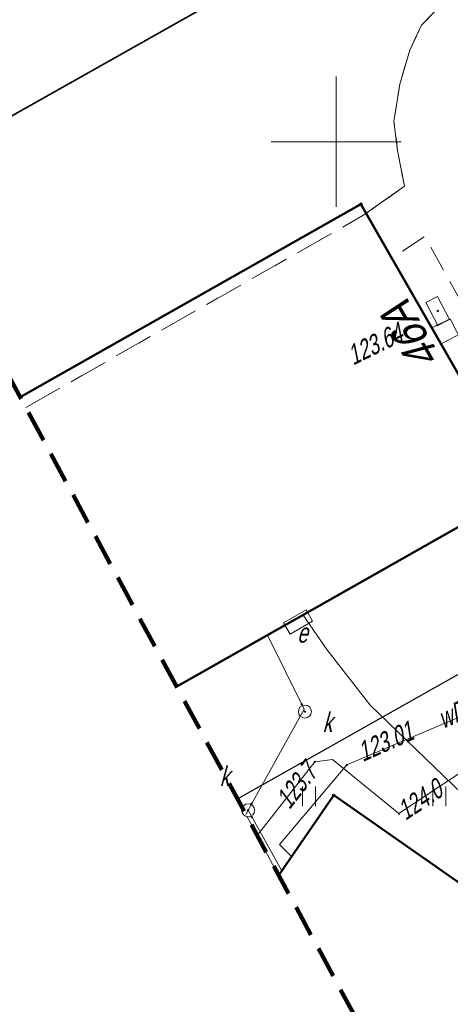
# Model space of a CAD drawing. Extents: x 7463256 to 7464485, y 5957341 to 5958260.
# Tile 58 of 256: x 7463638 to 7463654, y 5957417 to 5957455. Entities that reach past the tile are written whole.
import ezdxf
from ezdxf.enums import TextEntityAlignment as Align

# ---------------------------------------------------------------- set-up
doc = ezdxf.new("R2010")
doc.units = 0
doc.header["$MEASUREMENT"] = 0
for name, pattern in [('1.5_0.5', [2, 1.5, -0.5]), ('218-500', [1, 0.5, -0.5]), ('4', [1.8, 1.2, -0.6]), ('mz1.0_0.5', [1.5, 1, -0.5])]:
    doc.linetypes.add(name, pattern=pattern)
doc.layers.get('0').update_dxf_attribs({"color": 2, "linetype": 'CONTINUOUS', "lineweight": 5})
for name, color, linetype in [('217-Granica konturu klasyfikcyjnego', 7, 'CONTINUOUS'), ('218-Granica użytku', 7, 'CONTINUOUS'), ('238-Punkt adresowy budynku', 7, 'CONTINUOUS'), ('312-Budynek (powierzchnia)', 7, 'CONTINUOUS'), ('chodnik (powierzchnia)', 7, 'CONTINUOUS'), ('jezdnia (powierzchnia)', 7, 'CONTINUOUS'), ('krawężnik (linia)', 7, 'CONTINUOUS'), ('Obszar opracowania', 7, 'CONTINUOUS'), ('ogrodzenie trwałe (linia)', 7, 'CONTINUOUS'), ('przewód elektroenergetyczny (linia)', 7, 'CONTINUOUS'), ('przewód gazowy (linia)', 7, 'CONTINUOUS'), ('przewód kanalizacyjny (linia)', 7, 'CONTINUOUS'), ('przewód telekomunikacyjny (linia)', 7, 'CONTINUOUS'), ('przewód wodociągowy (linia)', 7, 'CONTINUOUS'), ('przewód wodociągowy (linia)-Atr1', 7, 'CONTINUOUS'), ('Punkt budynku', 7, 'CONTINUOUS'), ('punkt o określonej wysokości (sieć gazowa)', 7, 'CONTINUOUS'), ('punkt o określonej wysokości (sieć gazowa)-Atr2', 7, 'CONTINUOUS'), ('punkt o określonej wysokości (sieć kanalizacyjna)', 7, 'CONTINUOUS'), ('punkt o określonej wysokości (sieć telekomunikacyjna)', 7, 'CONTINUOUS'), ('punkt o określonej wysokości (sieć telekomunikacyjna)-Atr2', 7, 'CONTINUOUS'), ('punkt o określonej wysokości (sieć wodociągowa)', 7, 'CONTINUOUS'), ('punkt o określonej wysokości (sieć wodociągowa)-Atr2', 7, 'CONTINUOUS'), ('studzienka okrągła - przewód kanalizacyjny (punkt)', 7, 'CONTINUOUS'), ('studzienka okrągła - przewód kanalizacyjny (punkt)-Atr17', 7, 'CONTINUOUS'), ('studzienka prostokątna - przewód telekomunikacyjny (punkt)', 7, 'CONTINUOUS'), ('szafa kablowa (punkt)', 7, 'CONTINUOUS'), ('szafa kablowa (punkt)-Atr17', 7, 'CONTINUOUS'), ('trawnik (powierzchnia)', 7, 'CONTINUOUS'), ('trawnik (powierzchnia) - symbol', 7, 'CONTINUOUS'), ('Wstawianie ramki sekcyjnej z opisem', 7, 'CONTINUOUS')]:
    doc.layers.add(name, color=color, linetype=linetype)
doc.styles.get("Standard").update_dxf_attribs({"font": 'txt', "width": 0.75})
doc.linetypes.add('902-500', pattern='A,3.75,0,[1,ksztalty.shx,S=0.5,R=0,X=0,Y=0],3.75', length=7.5)

# ---------------------------------------------------------------- blocks, each defined once
blk = doc.blocks.new('PW01')
at = {"linetype": 'Continuous', "lineweight": 13}
h = blk.add_hatch(color=0, dxfattribs=at)
edge = h.paths.add_edge_path()
edge.add_arc((0, 0), 0.045, 0, 360)
blk = doc.blocks.new('US15')
at = {"color": 0, "linetype": 'Continuous', "lineweight": 13}
blk.add_circle((0, 0), 0.25, dxfattribs=at)
blk = doc.blocks.new('US17')
at = {"color": 0, "linetype": 'Continuous', "lineweight": 13}
for p, q in [((-0.5, -0.25), (-0.5, 0.25)), ((-0.5, 0.25), (0.5, 0.25)), ((0.5, -0.25), (0.5, 0.25)), ((-0.5, -0.25), (0.5, -0.25))]:
    blk.add_line(p, q, dxfattribs=at)
blk = doc.blocks.new('US15B')
at = {"color": 0, "linetype": 'Continuous', "lineweight": 0}
blk.add_lwpolyline([(-0.5, -0.25), (0.5, -0.25), (0.5, 0.25), (-0.5, 0.25)], close=True, dxfattribs=at)
blk = doc.blocks.new('TU04')
at = {"color": 0, "linetype": 'Continuous', "lineweight": 13}
for p, q in [((0, 0), (0, 0.75)), ((0.5, 0), (0.5, 0.75))]:
    blk.add_line(p, q, dxfattribs=at)
blk = doc.blocks.new('PUNKTBUD')
at = {"color": 0}
blk.add_circle((0, 0), 0.045, dxfattribs=at)

msp = doc.modelspace()

# ---------------------------------------------------------------- linework, layer by layer
at = {"layer": '217-Granica konturu klasyfikcyjnego', "color": 3, "linetype": '1.5_0.5', "lineweight": 18, "flags": 128}
for points in [[(7463653.27, 5957454.47), (7463653.81, 5957455.03)], [(7463652.83, 5957453.51), (7463653.27, 5957454.47)], [(7463652.44, 5957452.21), (7463652.83, 5957453.51)], [(7463652.22, 5957450.77), (7463652.44, 5957452.21)], [(7463652.36, 5957449.66), (7463652.22, 5957450.77)], [(7463652.62, 5957448.29), (7463652.36, 5957449.66)], [(7463651.02, 5957447.16), (7463652.62, 5957448.29)], [(7463638.088, 5957439.789), (7463651.02, 5957447.16)]]:
    msp.add_lwpolyline(points, dxfattribs=at)
at = {"layer": '218-Granica użytku', "color": 3, "linetype": '218-500', "lineweight": 18, "flags": 128}
for points in [[(7463653.27, 5957454.47), (7463653.81, 5957455.03)], [(7463652.83, 5957453.51), (7463653.27, 5957454.47)], [(7463652.44, 5957452.21), (7463652.83, 5957453.51)], [(7463652.22, 5957450.77), (7463652.44, 5957452.21)], [(7463652.36, 5957449.66), (7463652.22, 5957450.77)], [(7463652.62, 5957448.29), (7463652.36, 5957449.66)], [(7463651.02, 5957447.16), (7463652.62, 5957448.29)], [(7463638.088, 5957439.789), (7463651.02, 5957447.16)]]:
    msp.add_lwpolyline(points, dxfattribs=at)
at = {"layer": '312-Budynek (powierzchnia)', "color": 7, "linetype": 'Continuous', "lineweight": 50, "flags": 128}
for points in [[(7463637.875, 5957440.183), (7463650.95, 5957447.6)], [(7463650.95, 5957447.6), (7463657.23, 5957436.64)], [(7463657.23, 5957436.64), (7463643.882, 5957429.068)], [(7463647.794, 5957421.828), (7463649.91, 5957424.9)], [(7463649.91, 5957424.9), (7463661.237, 5957416.978)]]:
    msp.add_lwpolyline(points, dxfattribs=at)
at = {"layer": 'chodnik (powierzchnia)', "color": 7, "linetype": 'mz1.0_0.5', "lineweight": 18, "flags": 128}
msp.add_lwpolyline([(7463662.48, 5957439.95), (7463657.23, 5957436.64), (7463655.4, 5957439.83), (7463656.64, 5957440.53), (7463653.4, 5957446.36), (7463652.14, 5957445.52), (7463651.15, 5957447.25), (7463652.62, 5957448.29), (7463652.36, 5957449.66), (7463652.22, 5957450.77), (7463652.44, 5957452.21), (7463652.83, 5957453.51), (7463653.27, 5957454.47), (7463653.81, 5957455.03), (7463654.79, 5957455.79), (7463657.46, 5957457.34), (7463658.82, 5957458.18), (7463659.65, 5957458.95), (7463660.04, 5957459.71), (7463670.21, 5957464.71), (7463670.16, 5957464.34), (7463670.11, 5957463.87), (7463670.07, 5957463.4), (7463670.03, 5957462.94), (7463670, 5957462.47), (7463669.97, 5957462), (7463669.93, 5957461.54), (7463669.9, 5957461.08), (7463669.87, 5957460.62), (7463669.84, 5957460.15), (7463669.81, 5957459.69), (7463669.78, 5957459.23), (7463669.76, 5957458.77), (7463669.74, 5957458.3), (7463669.72, 5957457.84), (7463669.71, 5957457.38), (7463669.7, 5957456.92), (7463669.69, 5957456.45), (7463669.68, 5957455.99), (7463662.46, 5957453.99), (7463659.98, 5957454.14), (7463658.62, 5957453.71), (7463657.95, 5957452.81), (7463657.65, 5957451.61), (7463657.93, 5957449.86)], close=True, dxfattribs=at)
at = {"layer": 'jezdnia (powierzchnia)', "color": 7, "linetype": '1.5_0.5', "lineweight": 18, "flags": 128}
for points in [[(7463633.324, 5957448.605), (7463634.84, 5957449.47), (7463646.34, 5957455.96), (7463647.18, 5957456.32), (7463654.79, 5957455.79), (7463653.81, 5957455.03), (7463653.27, 5957454.47), (7463652.83, 5957453.51), (7463652.44, 5957452.21), (7463652.22, 5957450.77), (7463652.36, 5957449.66), (7463652.62, 5957448.29), (7463651.15, 5957447.25), (7463650.95, 5957447.6), (7463637.875, 5957440.183)], [(7463643.875, 5957429.081), (7463657.23, 5957436.64), (7463662.48, 5957439.95)], [(7463662.48, 5957439.95), (7463664.59, 5957435.13), (7463646.209, 5957424.761)]]:
    msp.add_lwpolyline(points, dxfattribs=at)
at = {"layer": 'krawężnik (linia)', "color": 7, "linetype": 'Continuous', "lineweight": 25, "flags": 128}
msp.add_lwpolyline([(7463646.209, 5957424.761), (7463664.59, 5957435.13), (7463662.48, 5957439.95), (7463657.93, 5957449.86), (7463657.65, 5957451.61)], dxfattribs=at)
at = {"layer": 'Obszar opracowania', "color": 132, "linetype": '4', "lineweight": 200, "flags": 128}
msp.add_lwpolyline([(7463648.63, 5957598.42), (7463381.17, 5957559), (7463352.31, 5957567.45), (7463255.88, 5957568.85), (7463280.41, 5957340.9), (7463468.95, 5957378.08), (7463536.66, 5957509.53), (7463626.95, 5957460.4), (7463653.5, 5957411.27), (7463734.5, 5957471.02), (7463879.22, 5957698.07), (7464314.97, 5957939.96), (7464470.72, 5957945.23), (7464483.34, 5958244.06), (7464262.86, 5958260.06), (7464240.11, 5958013.73), (7463789.91, 5957739.13), (7463712.41, 5957593.35)], close=True, dxfattribs=at)
at = {"layer": 'ogrodzenie trwałe (linia)', "color": 7, "linetype": '902-500', "lineweight": 35, "flags": 128}
msp.add_lwpolyline([(7463649.75, 5957476.64), (7463651.28, 5957473.04), (7463655.45, 5957462.9), (7463654.28, 5957460.07), (7463649.24, 5957457.24), (7463647.18, 5957456.32), (7463646.34, 5957455.96), (7463634.84, 5957449.47), (7463633.324, 5957448.605)], dxfattribs=at)
at = {"layer": 'przewód elektroenergetyczny (linia)', "color": 1, "linetype": 'Continuous', "lineweight": 18, "flags": 128}
for points in [[(7463660.97, 5957445.85), (7463654.03, 5957442.23)], [(7463662.892, 5957418.198), (7463662.74, 5957418.31), (7463658.03, 5957421.89), (7463655.54, 5957424.27), (7463651.3, 5957428.36), (7463649.64, 5957430.5), (7463648.74, 5957431.82)]]:
    msp.add_lwpolyline(points, dxfattribs=at)
at = {"layer": 'przewód gazowy (linia)', "color": 40, "linetype": 'Continuous', "lineweight": 18, "flags": 128}
msp.add_lwpolyline([(7463646.968, 5957423.357), (7463649.18, 5957426.18), (7463649.86, 5957426.27), (7463652.41, 5957424.19), (7463661.05, 5957429.95), (7463664, 5957431.91), (7463665.82, 5957433.13), (7463666.06, 5957433.26), (7463668.4, 5957434.65), (7463670.45, 5957435.61), (7463679.38, 5957441.15), (7463681.77, 5957442.64), (7463683.91, 5957443.28), (7463694.62, 5957446.48), (7463695.04, 5957446.48), (7463695.75, 5957446.42)], dxfattribs=at)
at = {"layer": 'przewód kanalizacyjny (linia)', "color": 34, "linetype": 'Continuous', "lineweight": 18, "flags": 128}
for points in [[(7463647.37, 5957431.04), (7463648.77, 5957428.2)], [(7463648.77, 5957428.2), (7463646.62, 5957424.32)], [(7463646.533, 5957424.162), (7463646.62, 5957424.32)], [(7463647.91, 5957422), (7463646.62, 5957424.32)]]:
    msp.add_lwpolyline(points, dxfattribs=at)
at = {"layer": 'przewód telekomunikacyjny (linia)', "color": 30, "linetype": 'Continuous', "lineweight": 18, "flags": 128}
msp.add_lwpolyline([(7463664.048, 5957419.051), (7463660.84, 5957427.8), (7463657.39, 5957437.3), (7463654.38, 5957443.19), (7463653.67, 5957442.85)], dxfattribs=at)
at = {"layer": 'przewód wodociągowy (linia)', "color": 5, "linetype": 'Continuous', "lineweight": 18, "flags": 128}
msp.add_lwpolyline([(7463657.52, 5957429.09), (7463650.41, 5957426.06), (7463647.82, 5957423.01), (7463648.29, 5957422.55)], dxfattribs=at)
at = {"layer": 'trawnik (powierzchnia)', "color": 7, "linetype": 'mz1.0_0.5', "lineweight": 18, "flags": 128}
msp.add_lwpolyline([(7463659.69, 5957451.87), (7463663.17, 5957442.93), (7463664.58, 5957438.95), (7463665.7, 5957436.4), (7463667.17, 5957431.89), (7463669.41, 5957425.51), (7463671.04, 5957424.21), (7463661.24, 5957416.98), (7463649.91, 5957424.9), (7463647.79, 5957421.83), (7463646.21, 5957424.76), (7463664.59, 5957435.13), (7463662.48, 5957439.95), (7463657.93, 5957449.86), (7463657.65, 5957451.61), (7463657.95, 5957452.81), (7463658.62, 5957453.71)], close=True, dxfattribs=at)
at = {"layer": 'Wstawianie ramki sekcyjnej z opisem', "color": 7, "linetype": 'Continuous', "lineweight": 13, "flags": 128}
for points in [[(7463650, 5957447.5), (7463650, 5957452.5)], [(7463647.5, 5957450), (7463652.5, 5957450)]]:
    msp.add_lwpolyline(points, dxfattribs=at)

# ---------------------------------------------------------------- block references
at = {"layer": 'Punkt budynku', "color": 5, "linetype": 'Continuous', "lineweight": 18}
for p in [(7463650.95, 5957447.6), (7463649.91, 5957424.9)]:
    msp.add_blockref('PUNKTBUD', p, dxfattribs=at)
at = {"layer": 'punkt o określonej wysokości (sieć gazowa)', "color": 40, "linetype": 'Continuous', "lineweight": 13}
for p in [(7463649.18, 5957426.18), (7463652.41, 5957424.19)]:
    msp.add_blockref('PW01', p, dxfattribs=at)
at = {"layer": 'punkt o określonej wysokości (sieć kanalizacyjna)', "color": 34, "linetype": 'Continuous', "lineweight": 13}
for p in [(7463648.68, 5957428.39), (7463648.8, 5957428.11), (7463646.62, 5957424.32), (7463646.76, 5957424.58), (7463646.76, 5957424.06)]:
    msp.add_blockref('PW01', p, dxfattribs=at)
at = {"layer": 'punkt o określonej wysokości (sieć telekomunikacyjna)', "color": 30, "linetype": 'Continuous', "lineweight": 13, "rotation": 297.34}
msp.add_blockref('PW01', (7463653.9, 5957443.5), dxfattribs=at)
at = {"layer": 'punkt o określonej wysokości (sieć telekomunikacyjna)', "color": 30, "linetype": 'Continuous', "lineweight": 13}
msp.add_blockref('PW01', (7463653.88, 5957442.95), dxfattribs=at)
at = {"layer": 'punkt o określonej wysokości (sieć wodociągowa)', "color": 5, "linetype": 'Continuous', "lineweight": 13}
msp.add_blockref('PW01', (7463650.41, 5957426.06), dxfattribs=at)
at = {"layer": 'studzienka okrągła - przewód kanalizacyjny (punkt)', "color": 34, "linetype": 'Continuous', "lineweight": 18}
for p in [(7463648.8, 5957428.11), (7463646.62, 5957424.32)]:
    msp.add_blockref('US15', p, dxfattribs=at)
at = {"layer": 'studzienka prostokątna - przewód telekomunikacyjny (punkt)', "color": 30, "linetype": 'Continuous', "lineweight": 18, "rotation": 297.34}
msp.add_blockref('US15B', (7463653.9, 5957443.5), dxfattribs=at)
at = {"layer": 'szafa kablowa (punkt)', "color": 7, "linetype": 'Continuous', "lineweight": 18, "rotation": 29.632}
msp.add_blockref('US17', (7463648.54, 5957431.55), dxfattribs=at)
at = {"layer": 'trawnik (powierzchnia) - symbol', "color": 7, "linetype": 'Continuous', "lineweight": 18}
for p in [(7463648.71, 5957424.48), (7463653.71, 5957424.48)]:
    msp.add_blockref('TU04', p, dxfattribs=at)

# ---------------------------------------------------------------- texts
at = {"layer": '238-Punkt adresowy budynku', "color": 7, "linetype": 'Continuous', "lineweight": 25, "oblique": 15, "width": 0.9}
msp.add_text('46A', height=1.25, rotation=119.811, dxfattribs=at).set_placement((7463654.06, 5957441.67))
at = {"layer": 'przewód wodociągowy (linia)-Atr1', "color": 5, "oblique": 15, "width": 0.72}
msp.add_text('wD32', height=0.75, rotation=23.96, dxfattribs=at).set_placement((7463654.1, 5957427.44))
at = {"layer": 'punkt o określonej wysokości (sieć gazowa)-Atr2', "color": 40, "oblique": 15, "width": 0.72}
for s, rotation, p in [('123.7', 51.929, (7463647.91, 5957424.55)), ('124.0', 33.69, (7463652.45, 5957424.22))]:
    msp.add_text(s, height=0.75, rotation=rotation, dxfattribs=at).set_placement(p, align=Align.MIDDLE_LEFT)
at = {"layer": 'punkt o określonej wysokości (sieć telekomunikacyjna)-Atr2', "color": 30, "oblique": 15, "width": 0.72}
msp.add_text('123.64', height=0.75, rotation=26.21, dxfattribs=at).set_placement((7463650.65, 5957441.4))
at = {"layer": 'punkt o określonej wysokości (sieć wodociągowa)-Atr2', "color": 5, "oblique": 15, "width": 0.72}
msp.add_text('123.01', height=0.75, rotation=23.96, dxfattribs=at).set_placement((7463651.02, 5957426.17))
at = {"layer": 'studzienka okrągła - przewód kanalizacyjny (punkt)-Atr17', "color": 34, "oblique": 15, "width": 0.72}
for p in [(7463649.48, 5957427.33), (7463645.53, 5957425.25)]:
    msp.add_text('k', height=0.75, dxfattribs=at).set_placement(p)
at = {"layer": 'szafa kablowa (punkt)-Atr17', "color": 7, "oblique": 15, "width": 0.72}
msp.add_text('e', height=0.75, dxfattribs=at).set_placement((7463648.5, 5957430.76))

doc.saveas('drawing.dxf')
